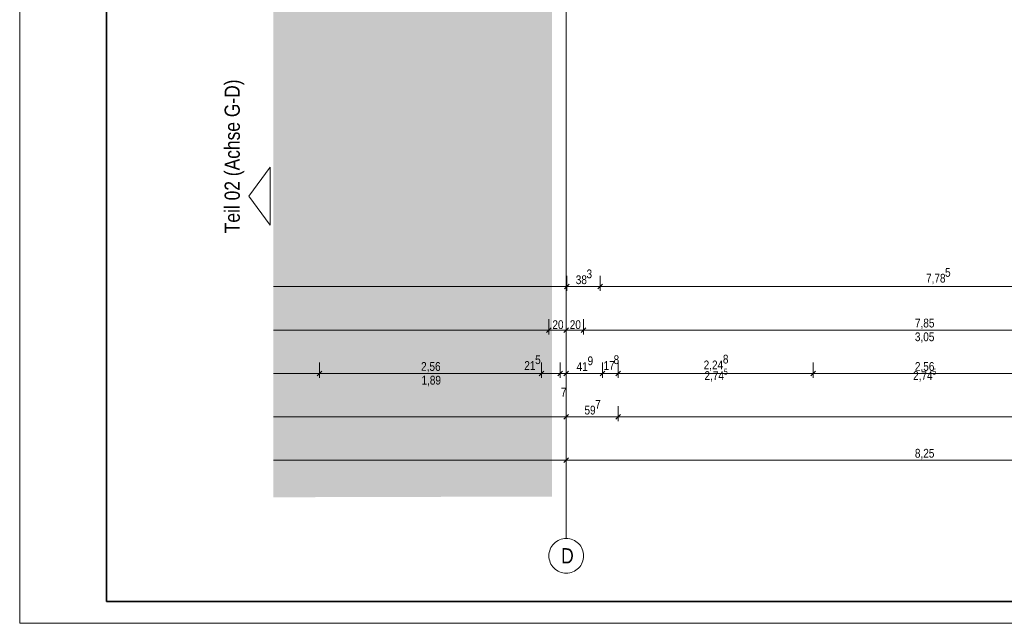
# Model space of a CAD drawing. Extents: x -620 to 3480, y 62 to 1112.
# Tile 1 of 76: x -620 to -393, y 62 to 201. Entities that reach past the tile are written whole.
import ezdxf
from ezdxf.lldxf.tags import DXFTag

# ---------------------------------------------------------------- set-up
doc = ezdxf.new("R2010")
doc.units = 0
doc.layers.get('0').update_dxf_attribs({"lineweight": 13})
doc.layers.add('70 -71 Achsen- 1 Gebäudeachsen', color=7, linetype='STRICHPUNKT2-A06GA2HU8I', lineweight=18)
doc.layers.add('iwb_Plankopf Rahmen', color=7, linetype='Continuous', lineweight=35)
for name, color, linetype, lineweight, true_color in [('70 -76 Bemaßung- 2 Allgemein', 7, 'Continuous', 5, 0x6666cc), ('iwb_Layout BA_Markierung', 7, 'Continuous', 9, 0xbadcdc), ('iwb_Layout Text', 3, 'Continuous', 18, 0x00ff00)]:
    doc.layers.add(name, color=color, linetype=linetype, lineweight=lineweight, true_color=true_color)
doc.styles.get("Standard").update_dxf_attribs({"font": 'ARIALN.TTF'})
tags = doc.linetypes.add('STRICHPUNKT2-A06GA2HU8I', pattern=[12.7, 6.35, -3.175, 0, -3.175]).pattern_tags.tags
tags[10:11] = [DXFTag(74, 4), DXFTag(75, 0), DXFTag(340, '0'), DXFTag(46, 0.0), DXFTag(50, 0.0), DXFTag(44, 0.0), DXFTag(45, 0.0)]
tags[8:9] = [DXFTag(74, 4), DXFTag(75, 0), DXFTag(340, '0'), DXFTag(46, 0.0), DXFTag(50, 0.0), DXFTag(44, 0.0), DXFTag(45, 0.0)]
tags[6:7] = [DXFTag(74, 4), DXFTag(75, 0), DXFTag(340, '0'), DXFTag(46, 0.0), DXFTag(50, 0.0), DXFTag(44, 0.0), DXFTag(45, 0.0)]
tags[4:5] = [DXFTag(74, 4), DXFTag(75, 0), DXFTag(340, '0'), DXFTag(46, 0.0), DXFTag(50, 0.0), DXFTag(44, 0.0), DXFTag(45, 0.0)]

# ---------------------------------------------------------------- blocks, each defined once
blk = doc.blocks.new('Polygon-A06GA2HJ8I')
at = {"color": 0, "linetype": 'ByBlock', "lineweight": -2, "ltscale": 0.13}
blk.add_solid([(-496.96, 91.63), (-561.19, 91.46), (-496.8, 1077.03), (-561.19, 1077.03)], dxfattribs=at)
blk = doc.blocks.new('Referenz-A06GA2HW8I')
at = {"layer": '70 -71 Achsen- 1 Gebäudeachsen', "color": 0, "linetype": 'STRICHPUNKT2-A06GA2HU8I', "lineweight": -2, "ltscale": 0.13}
blk.add_line((-493.68, 1081.42), (-493.68, 81.98), dxfattribs=at)
at = {"layer": '70 -71 Achsen- 1 Gebäudeachsen', "color": 0, "linetype": 'Continuous', "lineweight": -2, "ltscale": 0.13}
for p, q in [((-495.22, 81.68), (-494.85, 81.81)), ((-494.85, 81.81), (-494.47, 81.9)), ((-494.47, 81.9), (-494.08, 81.96)), ((-494.08, 81.96), (-493.68, 81.98)), ((-493.68, 81.98), (-493.29, 81.96)), ((-493.29, 81.96), (-492.9, 81.9)), ((-492.9, 81.9), (-492.52, 81.81)), ((-492.52, 81.81), (-492.15, 81.68)), ((-497.51, 79.14), (-497.38, 79.51)), ((-497.38, 79.51), (-497.21, 79.87)), ((-497.21, 79.87), (-497.01, 80.2)), ((-497.01, 80.2), (-496.78, 80.52)), ((-496.78, 80.52), (-496.51, 80.81)), ((-496.51, 80.81), (-496.22, 81.07)), ((-496.22, 81.07), (-495.91, 81.31)), ((-495.91, 81.31), (-495.57, 81.51)), ((-495.57, 81.51), (-495.22, 81.68)), ((-492.15, 81.68), (-491.8, 81.51)), ((-491.8, 81.51), (-491.46, 81.31)), ((-491.46, 81.31), (-491.15, 81.07)), ((-491.15, 81.07), (-490.86, 80.81)), ((-490.86, 80.81), (-490.59, 80.52)), ((-490.59, 80.52), (-490.36, 80.2)), ((-490.36, 80.2), (-490.16, 79.87)), ((-490.16, 79.87), (-489.99, 79.51)), ((-489.99, 79.51), (-489.86, 79.14)), ((-497.68, 77.98), (-497.67, 78.37)), ((-497.67, 77.59), (-497.68, 77.98)), ((-497.67, 78.37), (-497.61, 78.76)), ((-497.61, 77.2), (-497.67, 77.59)), ((-497.61, 78.76), (-497.51, 79.14)), ((-497.51, 76.82), (-497.61, 77.2)), ((-489.86, 79.14), (-489.76, 78.76)), ((-489.76, 77.2), (-489.86, 76.82)), ((-489.76, 78.76), (-489.7, 78.37)), ((-489.7, 77.59), (-489.76, 77.2)), ((-489.7, 78.37), (-489.68, 77.98)), ((-489.68, 77.98), (-489.7, 77.59)), ((-497.38, 76.45), (-497.51, 76.82)), ((-497.21, 76.09), (-497.38, 76.45)), ((-497.01, 75.76), (-497.21, 76.09)), ((-496.78, 75.44), (-497.01, 75.76)), ((-496.51, 75.15), (-496.78, 75.44)), ((-496.22, 74.89), (-496.51, 75.15)), ((-495.91, 74.65), (-496.22, 74.89)), ((-491.15, 74.89), (-491.46, 74.65)), ((-490.86, 75.15), (-491.15, 74.89)), ((-490.59, 75.44), (-490.86, 75.15)), ((-490.36, 75.76), (-490.59, 75.44)), ((-490.16, 76.09), (-490.36, 75.76)), ((-489.99, 76.45), (-490.16, 76.09)), ((-489.86, 76.82), (-489.99, 76.45)), ((-495.57, 74.45), (-495.91, 74.65)), ((-495.22, 74.28), (-495.57, 74.45)), ((-494.85, 74.15), (-495.22, 74.28)), ((-494.47, 74.06), (-494.85, 74.15)), ((-494.08, 74), (-494.47, 74.06)), ((-493.68, 73.98), (-494.08, 74)), ((-493.29, 74), (-493.68, 73.98)), ((-492.9, 74.06), (-493.29, 74)), ((-492.52, 74.15), (-492.9, 74.06)), ((-492.15, 74.28), (-492.52, 74.15)), ((-491.8, 74.45), (-492.15, 74.28)), ((-491.46, 74.65), (-491.8, 74.45))]:
    blk.add_line(p, q, dxfattribs=at)
at = {"layer": '70 -76 Bemaßung- 2 Allgemein', "color": 0, "linetype": 'Continuous', "lineweight": -2, "ltscale": 0.13}
for p, q in [((-493.54, 142.48), (-493.54, 138.98)), ((-493.54, 142.48), (-493.54, 138.98)), ((-485.88, 142.48), (-485.88, 138.98)), ((-485.88, 142.48), (-485.88, 138.98)), ((-494.61, 139.98), (-561.19, 139.98)), ((-492.54, 139.98), (-494.61, 139.98)), ((-494.54, 139.98), (-492.48, 139.98)), ((-493.01, 140.51), (-494.08, 139.45)), ((-494.08, 139.45), (-493.01, 140.51)), ((-486.95, 139.98), (-492.48, 139.98)), ((-484.88, 139.98), (-486.95, 139.98)), ((-486.88, 139.98), (-484.82, 139.98)), ((-485.35, 140.51), (-486.42, 139.45)), ((-486.42, 139.45), (-485.35, 140.51)), ((-331.25, 139.98), (-484.82, 139.98)), ((-497.68, 132.48), (-497.68, 128.98)), ((-497.68, 132.48), (-497.68, 128.98)), ((-493.68, 132.48), (-493.68, 128.98)), ((-493.68, 132.48), (-493.68, 128.98)), ((-489.68, 132.48), (-489.68, 128.98)), ((-489.68, 132.48), (-489.68, 128.98)), ((-498.75, 129.98), (-561.19, 129.98)), ((-496.68, 129.98), (-498.75, 129.98)), ((-498.68, 129.98), (-496.62, 129.98)), ((-497.15, 130.51), (-498.22, 129.45)), ((-498.22, 129.45), (-497.15, 130.51)), ((-494.75, 129.98), (-496.62, 129.98)), ((-492.68, 129.98), (-494.75, 129.98)), ((-494.68, 129.98), (-492.62, 129.98)), ((-493.15, 130.51), (-494.22, 129.45)), ((-494.22, 129.45), (-493.15, 130.51)), ((-490.75, 129.98), (-492.62, 129.98)), ((-488.68, 129.98), (-490.75, 129.98)), ((-490.68, 129.98), (-488.62, 129.98)), ((-489.15, 130.51), (-490.22, 129.45)), ((-490.22, 129.45), (-489.15, 130.51)), ((-333.75, 129.98), (-488.62, 129.98)), ((-550.05, 120.51), (-551.12, 119.45)), ((-551.12, 119.45), (-550.05, 120.51)), ((-550.58, 122.48), (-550.58, 118.98)), ((-550.58, 122.48), (-550.58, 118.98)), ((-498.85, 120.51), (-499.92, 119.45)), ((-498.85, 120.51), (-499.92, 119.45)), ((-499.38, 122.48), (-499.38, 118.98)), ((-499.38, 122.48), (-499.38, 118.98)), ((-495.62, 119.45), (-494.55, 120.51)), ((-494.55, 120.51), (-495.62, 119.45)), ((-495.08, 122.48), (-495.08, 118.98)), ((-495.08, 122.48), (-495.08, 118.98)), ((-494.22, 119.45), (-493.15, 120.51)), ((-494.22, 119.45), (-493.15, 120.51)), ((-493.68, 122.48), (-493.68, 118.98)), ((-493.68, 122.48), (-493.68, 118.98)), ((-484.77, 120.51), (-485.84, 119.45)), ((-485.84, 119.45), (-484.77, 120.51)), ((-485.3, 122.48), (-485.3, 118.98)), ((-485.3, 122.48), (-485.3, 118.98)), ((-481.21, 120.51), (-482.28, 119.45)), ((-482.28, 119.45), (-481.21, 120.51)), ((-481.74, 122.48), (-481.74, 118.98)), ((-481.74, 122.48), (-481.74, 118.98)), ((-436.25, 120.51), (-437.32, 119.45)), ((-437.32, 119.45), (-436.25, 120.51)), ((-436.78, 122.48), (-436.78, 118.98)), ((-436.78, 122.48), (-436.78, 118.98)), ((-551.65, 119.98), (-561.19, 119.98)), ((-549.58, 119.98), (-551.65, 119.98)), ((-551.58, 119.98), (-549.52, 119.98)), ((-500.45, 119.98), (-549.52, 119.98)), ((-500.45, 119.98), (-501.51, 119.98)), ((-498.38, 119.98), (-500.45, 119.98)), ((-498.38, 119.98), (-500.45, 119.98)), ((-495.08, 119.98), (-499.38, 119.98)), ((-496.15, 119.98), (-497.21, 119.98)), ((-494.08, 119.98), (-496.15, 119.98)), ((-496.08, 119.98), (-494.02, 119.98)), ((-493.68, 119.98), (-495.08, 119.98)), ((-494.68, 119.98), (-492.62, 119.98)), ((-494.68, 119.98), (-492.62, 119.98)), ((-494.02, 119.98), (-492.96, 119.98)), ((-492.62, 119.98), (-491.56, 119.98)), ((-486.37, 119.98), (-492.62, 119.98)), ((-484.3, 119.98), (-486.37, 119.98)), ((-486.3, 119.98), (-484.24, 119.98)), ((-482.81, 119.98), (-484.24, 119.98)), ((-480.74, 119.98), (-482.81, 119.98)), ((-482.74, 119.98), (-480.68, 119.98)), ((-437.85, 119.98), (-480.68, 119.98)), ((-435.78, 119.98), (-437.85, 119.98)), ((-437.78, 119.98), (-435.72, 119.98)), ((-386.65, 119.98), (-435.72, 119.98)), ((-493.68, 112.48), (-493.68, 108.98)), ((-493.68, 112.48), (-493.68, 108.98)), ((-481.74, 112.48), (-481.74, 108.98)), ((-481.74, 112.48), (-481.74, 108.98)), ((-494.75, 109.98), (-561.19, 109.98)), ((-492.68, 109.98), (-494.75, 109.98)), ((-494.68, 109.98), (-492.62, 109.98)), ((-493.15, 110.51), (-494.22, 109.45)), ((-494.22, 109.45), (-493.15, 110.51)), ((-482.81, 109.98), (-492.62, 109.98)), ((-480.74, 109.98), (-482.81, 109.98)), ((-482.74, 109.98), (-480.68, 109.98)), ((-481.21, 110.51), (-482.28, 109.45)), ((-482.28, 109.45), (-481.21, 110.51)), ((0.25, 109.98), (-480.68, 109.98)), ((-493.68, 102.48), (-493.68, 98.98)), ((-493.68, 102.48), (-493.68, 98.98)), ((-494.75, 99.98), (-561.19, 99.98)), ((-492.68, 99.98), (-494.75, 99.98)), ((-494.68, 99.98), (-492.62, 99.98)), ((-493.15, 100.51), (-494.22, 99.45)), ((-494.22, 99.45), (-493.15, 100.51)), ((-329.75, 99.98), (-492.62, 99.98))]:
    blk.add_line(p, q, dxfattribs=at)
at = {"layer": '70 -71 Achsen- 1 Gebäudeachsen', "color": 0, "linetype": 'Continuous', "lineweight": -2, "ltscale": 0.13, "insert": (-494.88, 79.74), "char_height": 3.5241, "attachment_point": 1}
blk.add_mtext('{\\fArial Narrow;D}', dxfattribs=at)
at = {"layer": '70 -76 Bemaßung- 2 Allgemein', "color": 0, "linetype": 'Continuous', "lineweight": -2, "ltscale": 0.13, "attachment_point": 1}
for s, insert, char_height in [('{\\fArial Narrow;3}', (-489.02, 143.93), 2.0138), ('{\\fArial Narrow;7,78}', (-410.77, 142.93), 2.0138), ('{\\fArial Narrow;5}', (-406.39, 144.27), 2.0138), ('{\\fArial Narrow;38}', (-491.49, 142.58), 2.0138), ('{\\fArial Narrow;20}', (-496.88, 132.23), 2.0138), ('{\\fArial Narrow;20}', (-492.88, 132.23), 2.0138), ('{\\fArial Narrow;7,85}', (-413.33, 132.6), 2.0138), ('{\\fArial Narrow;3,05}', (-413.34, 129.44), 2.0138), ('{\\fArial Narrow;2,56}', (-527.14, 122.6), 2.0138), ('{\\fArial Narrow;21}', (-503.36, 122.82), 2.0138), ('{\\fArial Narrow;5}', (-500.86, 124.16), 2.0138), ('{\\fArial Narrow;41}', (-491.31, 122.57), 2.0138), ('{\\fArial Narrow;9}', (-488.77, 123.91), 2.0138), ('{\\fArial Narrow;17}', (-485.1, 122.82), 2.0138), ('{\\fArial Narrow;8}', (-482.78, 124.16), 2.0138), ('{\\fArial Narrow;2,24}', (-462.02, 122.95), 2.0138), ('{\\fArial Narrow;8}', (-457.59, 124.29), 2.0138), ('{\\fArial Narrow;2,56}', (-413.34, 122.6), 2.0138), ('{\\fArial Narrow;2,74}', (-461.84, 120.49), 2.0138), ('{\\fArial Narrow;5}', (-457.42, 121.05), 1.3426), ('{\\fArial Narrow;2,74}', (-413.76, 120.49), 2.0138), ('{\\fArial Narrow;5}', (-409.34, 121.05), 1.3426), ('{\\fArial Narrow;1,89}', (-527.05, 119.44), 2.0138), ('{\\fArial Narrow;7}', (-494.92, 116.67), 2.0138), ('{\\fArial Narrow;7}', (-487.01, 113.89), 2.0138), ('{\\fArial Narrow;59}', (-489.49, 112.55), 2.0138), ('{\\fArial Narrow;8,25}', (-413.34, 102.6), 2.0138)]:
    blk.add_mtext(s, dxfattribs=dict(at, insert=insert, char_height=char_height))

msp = doc.modelspace()

# ---------------------------------------------------------------- linework, layer by layer
at = {"layer": 'iwb_Layout Text', "linetype": 'Continuous', "ltscale": 0.18}
for p, q in [((-566.81, 160.8), (-561.92, 167.49)), ((-561.92, 154.11), (-561.92, 167.49)), ((-561.92, 154.11), (-566.81, 160.8))]:
    msp.add_line(p, q, dxfattribs=at)
at = {"layer": 'iwb_Plankopf Rahmen', "color": 8, "lineweight": 13, "ltscale": 0.13, "true_color": 0x808080}
msp.add_lwpolyline([(300.35, 62.43), (-619.65, 62.43), (-619.65, 1112.43), (300.35, 1112.43), (300.35, 62.43)], close=True, dxfattribs=at)
at = {"layer": 'iwb_Plankopf Rahmen', "ltscale": 0.35}
msp.add_lwpolyline([(-599.65, 67.43), (-599.65, 1107.43), (295.35, 1107.43), (295.35, 67.43), (-599.65, 67.43)], close=True, dxfattribs=at)

# ---------------------------------------------------------------- block references
at = {"color": 8, "lineweight": 13, "ltscale": 0.13, "true_color": 0x808080}
msp.add_blockref('Referenz-A06GA2HW8I', (0, 0), dxfattribs=at)
at = {"layer": 'iwb_Layout BA_Markierung', "ltscale": 0.13}
msp.add_blockref('Polygon-A06GA2HJ8I', (0, 0), dxfattribs=at)

# ---------------------------------------------------------------- texts
at = {"layer": 'iwb_Layout Text', "ltscale": 0.18}
msp.add_text('Teil 02 (Achse G-D)', height=3.5, rotation=90, dxfattribs=at).set_placement((-568.92, 152.27))

doc.saveas('drawing.dxf')
